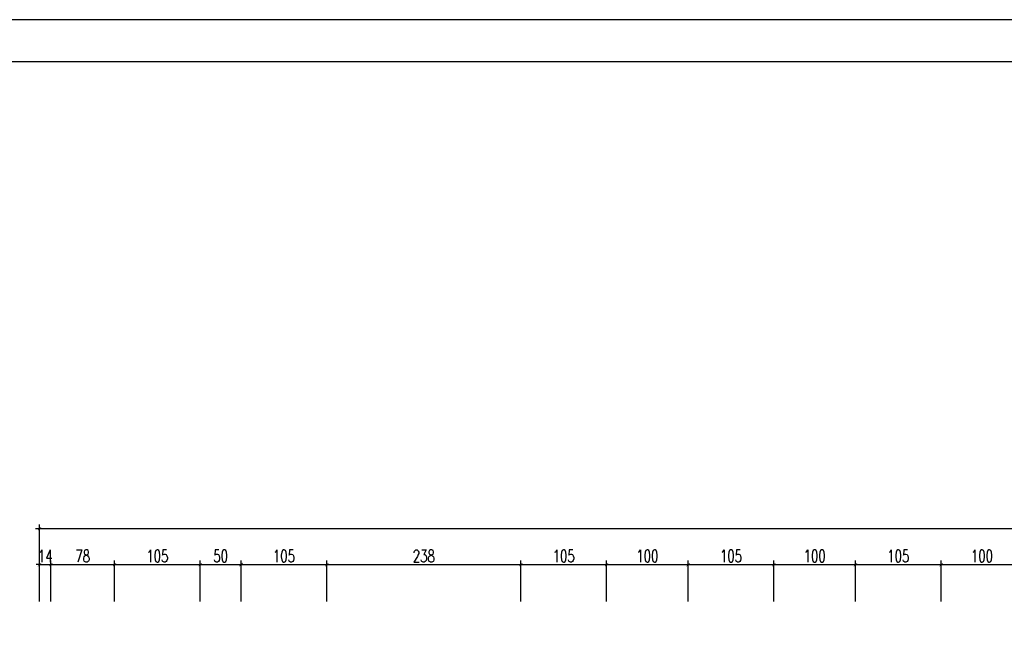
# Model space of a CAD drawing. Header units: millimetres. Extents: x 50026 to 146998, y 1038179 to 1573505.
# Tile 53 of 122: x 58515 to 59722, y 1044569 to 1045311. Entities that reach past the tile are written whole.
import ezdxf

# ---------------------------------------------------------------- set-up
doc = ezdxf.new("R2010")
doc.units = ezdxf.units.MM
doc.header["$LTSCALE"] = 0.025
doc.layers.add('SCIANA', color=5, linetype='Continuous')
doc.layers.add('ściany', color=5, linetype='Continuous')
doc.styles.add('ROMANS', font='romans.shx', dxfattribs={"width": 0.7})
doc.dimstyles.new('SIL', dxfattribs={"dimtxt": 15, "dimasz": 4, "dimexe": 5, "dimexo": 5, "dimgap": 3, "dimtad": 1, "dimdec": 4, "dimrnd": 0.5, "dimdsep": 46, "dimtxsty": 'ROMANS', "dimblk1": 'ARCHTICK', "dimblk2": 'ARCHTICK', "dimsah": 1, "dimcen": 5, "dimdle": 5, "dimclrd": 1, "dimclre": 1, "dimclrt": 2, "dimadec": 1, "dimazin": 0, "dimtfac": 0.013333, "dimtdec": 4, "dimtix": 1, "dimtmove": 0, "dimatfit": 3, "dimldrblk": 'ARCHTICK', "dimfxl": 0, "dimtolj": 1, "dimtzin": 0, "dimarcsym": 0})

# ---------------------------------------------------------------- blocks, each defined once
blk = doc.blocks.new('_ArchTick')
at = {"color": 0, "linetype": 'ByBlock', "const_width": 0.15}
blk.add_lwpolyline([(-0.5, -0.5), (0.5, 0.5)], dxfattribs=at)
blk = doc.blocks.new('*D128')
at = {"layer": 'Defpoints', "color": 0}
for p in [(58553.3, 1044643.4), (58539.3, 1044593.1), (58553.3, 1044593.1)]:
    blk.add_point(p, dxfattribs=at)
at = {"layer": 'ściany', "color": 1, "lineweight": -2}
for p, q in [((58539.3, 1044643.4), (58535.3, 1044643.4)), ((58539.3, 1044598.1), (58539.3, 1044648.4)), ((58539.3, 1044643.4), (58553.3, 1044643.4)), ((58553.3, 1044598.1), (58553.3, 1044648.4)), ((58553.3, 1044643.4), (58557.3, 1044643.4))]:
    blk.add_line(p, q, dxfattribs=at)
at = {"layer": 'ściany', "color": 1, "lineweight": -2, "xscale": 4, "yscale": 4, "zscale": 4}
blk.add_blockref('_ArchTick', (58539.3, 1044643.4), dxfattribs=at)
at = {"layer": 'ściany', "color": 1, "lineweight": -2, "xscale": 4, "yscale": 4, "zscale": 4, "rotation": 180}
blk.add_blockref('_ArchTick', (58553.3, 1044643.4), dxfattribs=at)
at = {"layer": 'ściany', "color": 2, "insert": (58546.3, 1044653.9), "char_height": 15, "attachment_point": 5, "style": 'ROMANS'}
blk.add_mtext('\\A1;14', dxfattribs=at)
blk = doc.blocks.new('*D129')
at = {"layer": 'Defpoints', "color": 0}
for p in [(58631.3, 1044643.4), (58553.3, 1044593.1), (58631.3, 1044593.1)]:
    blk.add_point(p, dxfattribs=at)
at = {"layer": 'ściany', "color": 1, "lineweight": -2}
for p, q in [((58548.3, 1044643.4), (58636.3, 1044643.4)), ((58553.3, 1044598.1), (58553.3, 1044648.4)), ((58631.3, 1044598.1), (58631.3, 1044648.4))]:
    blk.add_line(p, q, dxfattribs=at)
at = {"layer": 'ściany', "color": 1, "lineweight": -2, "xscale": 4, "yscale": 4, "zscale": 4, "rotation": 180}
blk.add_blockref('_ArchTick', (58553.3, 1044643.4), dxfattribs=at)
at = {"layer": 'ściany', "color": 1, "lineweight": -2, "xscale": 4, "yscale": 4, "zscale": 4}
blk.add_blockref('_ArchTick', (58631.3, 1044643.4), dxfattribs=at)
at = {"layer": 'ściany', "color": 2, "insert": (58592.3, 1044653.9), "char_height": 15, "attachment_point": 5, "style": 'ROMANS'}
blk.add_mtext('\\A1;78', dxfattribs=at)
blk = doc.blocks.new('*D130')
at = {"layer": 'Defpoints', "color": 0}
for p in [(58736.3, 1044643.4), (58631.3, 1044593.1), (58736.3, 1044593.1)]:
    blk.add_point(p, dxfattribs=at)
at = {"layer": 'ściany', "color": 1, "lineweight": -2}
for p, q in [((58626.3, 1044643.4), (58741.3, 1044643.4)), ((58631.3, 1044598.1), (58631.3, 1044648.4)), ((58736.3, 1044598.1), (58736.3, 1044648.4))]:
    blk.add_line(p, q, dxfattribs=at)
at = {"layer": 'ściany', "color": 1, "lineweight": -2, "xscale": 4, "yscale": 4, "zscale": 4, "rotation": 180}
blk.add_blockref('_ArchTick', (58631.3, 1044643.4), dxfattribs=at)
at = {"layer": 'ściany', "color": 1, "lineweight": -2, "xscale": 4, "yscale": 4, "zscale": 4}
blk.add_blockref('_ArchTick', (58736.3, 1044643.4), dxfattribs=at)
at = {"layer": 'ściany', "color": 2, "insert": (58683.8, 1044653.9), "char_height": 15, "attachment_point": 5, "style": 'ROMANS'}
blk.add_mtext('\\A1;105', dxfattribs=at)
blk = doc.blocks.new('*D131')
at = {"layer": 'Defpoints', "color": 0}
for p in [(58786.3, 1044643.4), (58736.3, 1044593.1), (58786.3, 1044593.1)]:
    blk.add_point(p, dxfattribs=at)
at = {"layer": 'ściany', "color": 1, "lineweight": -2}
for p, q in [((58731.3, 1044643.4), (58791.3, 1044643.4)), ((58736.3, 1044598.1), (58736.3, 1044648.4)), ((58786.3, 1044598.1), (58786.3, 1044648.4))]:
    blk.add_line(p, q, dxfattribs=at)
at = {"layer": 'ściany', "color": 1, "lineweight": -2, "xscale": 4, "yscale": 4, "zscale": 4, "rotation": 180}
blk.add_blockref('_ArchTick', (58736.3, 1044643.4), dxfattribs=at)
at = {"layer": 'ściany', "color": 1, "lineweight": -2, "xscale": 4, "yscale": 4, "zscale": 4}
blk.add_blockref('_ArchTick', (58786.3, 1044643.4), dxfattribs=at)
at = {"layer": 'ściany', "color": 2, "insert": (58761.3, 1044653.9), "char_height": 15, "attachment_point": 5, "style": 'ROMANS'}
blk.add_mtext('\\A1;50', dxfattribs=at)
blk = doc.blocks.new('*D132')
at = {"layer": 'Defpoints', "color": 0}
for p in [(58891.3, 1044643.4), (58786.3, 1044593.1), (58891.3, 1044593.1)]:
    blk.add_point(p, dxfattribs=at)
at = {"layer": 'ściany', "color": 1, "lineweight": -2}
for p, q in [((58781.3, 1044643.4), (58896.3, 1044643.4)), ((58786.3, 1044598.1), (58786.3, 1044648.4)), ((58891.3, 1044598.1), (58891.3, 1044648.4))]:
    blk.add_line(p, q, dxfattribs=at)
at = {"layer": 'ściany', "color": 1, "lineweight": -2, "xscale": 4, "yscale": 4, "zscale": 4, "rotation": 180}
blk.add_blockref('_ArchTick', (58786.3, 1044643.4), dxfattribs=at)
at = {"layer": 'ściany', "color": 1, "lineweight": -2, "xscale": 4, "yscale": 4, "zscale": 4}
blk.add_blockref('_ArchTick', (58891.3, 1044643.4), dxfattribs=at)
at = {"layer": 'ściany', "color": 2, "insert": (58838.8, 1044653.9), "char_height": 15, "attachment_point": 5, "style": 'ROMANS'}
blk.add_mtext('\\A1;105', dxfattribs=at)
blk = doc.blocks.new('*D133')
at = {"layer": 'Defpoints', "color": 0}
for p in [(59129.3, 1044643.4), (58891.3, 1044593.1), (59129.3, 1044593.1)]:
    blk.add_point(p, dxfattribs=at)
at = {"layer": 'ściany', "color": 1, "lineweight": -2}
for p, q in [((58886.3, 1044643.4), (59134.3, 1044643.4)), ((58891.3, 1044598.1), (58891.3, 1044648.4)), ((59129.3, 1044598.1), (59129.3, 1044648.4))]:
    blk.add_line(p, q, dxfattribs=at)
at = {"layer": 'ściany', "color": 1, "lineweight": -2, "xscale": 4, "yscale": 4, "zscale": 4, "rotation": 180}
blk.add_blockref('_ArchTick', (58891.3, 1044643.4), dxfattribs=at)
at = {"layer": 'ściany', "color": 1, "lineweight": -2, "xscale": 4, "yscale": 4, "zscale": 4}
blk.add_blockref('_ArchTick', (59129.3, 1044643.4), dxfattribs=at)
at = {"layer": 'ściany', "color": 2, "insert": (59010.3, 1044653.9), "char_height": 15, "attachment_point": 5, "style": 'ROMANS'}
blk.add_mtext('\\A1;238', dxfattribs=at)
blk = doc.blocks.new('*D134')
at = {"layer": 'Defpoints', "color": 0}
for p in [(59234.3, 1044643.4), (59129.3, 1044593.1), (59234.3, 1044593.1)]:
    blk.add_point(p, dxfattribs=at)
at = {"layer": 'ściany', "color": 1, "lineweight": -2}
for p, q in [((59124.3, 1044643.4), (59239.3, 1044643.4)), ((59129.3, 1044598.1), (59129.3, 1044648.4)), ((59234.3, 1044598.1), (59234.3, 1044648.4))]:
    blk.add_line(p, q, dxfattribs=at)
at = {"layer": 'ściany', "color": 1, "lineweight": -2, "xscale": 4, "yscale": 4, "zscale": 4, "rotation": 180}
blk.add_blockref('_ArchTick', (59129.3, 1044643.4), dxfattribs=at)
at = {"layer": 'ściany', "color": 1, "lineweight": -2, "xscale": 4, "yscale": 4, "zscale": 4}
blk.add_blockref('_ArchTick', (59234.3, 1044643.4), dxfattribs=at)
at = {"layer": 'ściany', "color": 2, "insert": (59181.8, 1044653.9), "char_height": 15, "attachment_point": 5, "style": 'ROMANS'}
blk.add_mtext('\\A1;105', dxfattribs=at)
blk = doc.blocks.new('*D135')
at = {"layer": 'Defpoints', "color": 0}
for p in [(59334.3, 1044643.4), (59234.3, 1044593.1), (59334.3, 1044593.1)]:
    blk.add_point(p, dxfattribs=at)
at = {"layer": 'ściany', "color": 1, "lineweight": -2}
for p, q in [((59229.3, 1044643.4), (59339.3, 1044643.4)), ((59234.3, 1044598.1), (59234.3, 1044648.4)), ((59334.3, 1044598.1), (59334.3, 1044648.4))]:
    blk.add_line(p, q, dxfattribs=at)
at = {"layer": 'ściany', "color": 1, "lineweight": -2, "xscale": 4, "yscale": 4, "zscale": 4, "rotation": 180}
blk.add_blockref('_ArchTick', (59234.3, 1044643.4), dxfattribs=at)
at = {"layer": 'ściany', "color": 1, "lineweight": -2, "xscale": 4, "yscale": 4, "zscale": 4}
blk.add_blockref('_ArchTick', (59334.3, 1044643.4), dxfattribs=at)
at = {"layer": 'ściany', "color": 2, "insert": (59284.3, 1044653.9), "char_height": 15, "attachment_point": 5, "style": 'ROMANS'}
blk.add_mtext('\\A1;100', dxfattribs=at)
blk = doc.blocks.new('*D136')
at = {"layer": 'Defpoints', "color": 0}
for p in [(59439.3, 1044643.4), (59334.3, 1044593.1), (59439.3, 1044593.1)]:
    blk.add_point(p, dxfattribs=at)
at = {"layer": 'ściany', "color": 1, "lineweight": -2}
for p, q in [((59329.3, 1044643.4), (59444.3, 1044643.4)), ((59334.3, 1044598.1), (59334.3, 1044648.4)), ((59439.3, 1044598.1), (59439.3, 1044648.4))]:
    blk.add_line(p, q, dxfattribs=at)
at = {"layer": 'ściany', "color": 1, "lineweight": -2, "xscale": 4, "yscale": 4, "zscale": 4, "rotation": 180}
blk.add_blockref('_ArchTick', (59334.3, 1044643.4), dxfattribs=at)
at = {"layer": 'ściany', "color": 1, "lineweight": -2, "xscale": 4, "yscale": 4, "zscale": 4}
blk.add_blockref('_ArchTick', (59439.3, 1044643.4), dxfattribs=at)
at = {"layer": 'ściany', "color": 2, "insert": (59386.8, 1044653.9), "char_height": 15, "attachment_point": 5, "style": 'ROMANS'}
blk.add_mtext('\\A1;105', dxfattribs=at)
blk = doc.blocks.new('*D137')
at = {"layer": 'Defpoints', "color": 0}
for p in [(59539.3, 1044643.4), (59439.3, 1044593.1), (59539.3, 1044593.1)]:
    blk.add_point(p, dxfattribs=at)
at = {"layer": 'ściany', "color": 1, "lineweight": -2}
for p, q in [((59434.3, 1044643.4), (59544.3, 1044643.4)), ((59439.3, 1044598.1), (59439.3, 1044648.4)), ((59539.3, 1044598.1), (59539.3, 1044648.4))]:
    blk.add_line(p, q, dxfattribs=at)
at = {"layer": 'ściany', "color": 1, "lineweight": -2, "xscale": 4, "yscale": 4, "zscale": 4, "rotation": 180}
blk.add_blockref('_ArchTick', (59439.3, 1044643.4), dxfattribs=at)
at = {"layer": 'ściany', "color": 1, "lineweight": -2, "xscale": 4, "yscale": 4, "zscale": 4}
blk.add_blockref('_ArchTick', (59539.3, 1044643.4), dxfattribs=at)
at = {"layer": 'ściany', "color": 2, "insert": (59489.3, 1044653.9), "char_height": 15, "attachment_point": 5, "style": 'ROMANS'}
blk.add_mtext('\\A1;100', dxfattribs=at)
blk = doc.blocks.new('*D138')
at = {"layer": 'Defpoints', "color": 0}
for p in [(59644.3, 1044643.4), (59539.3, 1044593.1), (59644.3, 1044593.1)]:
    blk.add_point(p, dxfattribs=at)
at = {"layer": 'ściany', "color": 1, "lineweight": -2}
for p, q in [((59534.3, 1044643.4), (59649.3, 1044643.4)), ((59539.3, 1044598.1), (59539.3, 1044648.4)), ((59644.3, 1044598.1), (59644.3, 1044648.4))]:
    blk.add_line(p, q, dxfattribs=at)
at = {"layer": 'ściany', "color": 1, "lineweight": -2, "xscale": 4, "yscale": 4, "zscale": 4, "rotation": 180}
blk.add_blockref('_ArchTick', (59539.3, 1044643.4), dxfattribs=at)
at = {"layer": 'ściany', "color": 1, "lineweight": -2, "xscale": 4, "yscale": 4, "zscale": 4}
blk.add_blockref('_ArchTick', (59644.3, 1044643.4), dxfattribs=at)
at = {"layer": 'ściany', "color": 2, "insert": (59591.8, 1044653.9), "char_height": 15, "attachment_point": 5, "style": 'ROMANS'}
blk.add_mtext('\\A1;105', dxfattribs=at)
blk = doc.blocks.new('*D139')
at = {"layer": 'Defpoints', "color": 0}
for p in [(59744.3, 1044643.4), (59644.3, 1044593.1), (59744.3, 1044593.1)]:
    blk.add_point(p, dxfattribs=at)
at = {"layer": 'ściany', "color": 1, "lineweight": -2}
for p, q in [((59639.3, 1044643.4), (59749.3, 1044643.4)), ((59644.3, 1044598.1), (59644.3, 1044648.4)), ((59744.3, 1044598.1), (59744.3, 1044648.4))]:
    blk.add_line(p, q, dxfattribs=at)
at = {"layer": 'ściany', "color": 1, "lineweight": -2, "xscale": 4, "yscale": 4, "zscale": 4, "rotation": 180}
blk.add_blockref('_ArchTick', (59644.3, 1044643.4), dxfattribs=at)
at = {"layer": 'ściany', "color": 1, "lineweight": -2, "xscale": 4, "yscale": 4, "zscale": 4}
blk.add_blockref('_ArchTick', (59744.3, 1044643.4), dxfattribs=at)
at = {"layer": 'ściany', "color": 2, "insert": (59694.3, 1044653.9), "char_height": 15, "attachment_point": 5, "style": 'ROMANS'}
blk.add_mtext('\\A1;100', dxfattribs=at)
blk = doc.blocks.new('*D123')
at = {"layer": 'Defpoints', "color": 0}
for p in [(61270.3, 1044687.6), (58539.3, 1044593.1), (61270.3, 1044593.1)]:
    blk.add_point(p, dxfattribs=at)
at = {"layer": 'ściany', "color": 1, "lineweight": -2}
for p, q in [((58539.3, 1044598.1), (58539.3, 1044692.6)), ((61270.3, 1044598.1), (61270.3, 1044692.6)), ((58534.3, 1044687.6), (61275.3, 1044687.6))]:
    blk.add_line(p, q, dxfattribs=at)
at = {"layer": 'ściany', "color": 1, "lineweight": -2, "xscale": 4, "yscale": 4, "zscale": 4, "rotation": 180}
blk.add_blockref('_ArchTick', (58539.3, 1044687.6), dxfattribs=at)
at = {"layer": 'ściany', "color": 1, "lineweight": -2, "xscale": 4, "yscale": 4, "zscale": 4}
blk.add_blockref('_ArchTick', (61270.3, 1044687.6), dxfattribs=at)
at = {"layer": 'ściany', "color": 2, "insert": (59889.8, 1044698.1), "char_height": 15, "attachment_point": 5, "style": 'ROMANS'}
blk.add_mtext('\\A1;2731', dxfattribs=at)

msp = doc.modelspace()

# ---------------------------------------------------------------- linework, layer by layer
at = {"layer": 'SCIANA', "color": 2, "linetype": 'Continuous'}
for points in [[(57793.89943, 1041760.79484), (60313.89943, 1041760.79484), (62833.89943, 1041760.79484), (62833.89943, 1045311.47151), (60313.89943, 1045311.47151), (57793.89943, 1045311.47151)], [(58000.05102, 1041812.37127), (60313.89943, 1041812.37127), (62782.323, 1041812.37127), (62782.323, 1045259.89508), (60313.89943, 1045259.89508), (58000.05102, 1045259.89508)]]:
    msp.add_lwpolyline(points, close=True, dxfattribs=at)

# ---------------------------------------------------------------- dimensions: what is measured, and where the dimension line sits
at = {"layer": 'ściany', "color": 7}
dim = msp.add_linear_dim(base=(61270.27224, 1044687.58992), p1=(58539.27224, 1044593.0799), p2=(61270.27224, 1044593.0799), dimstyle='SIL', dxfattribs=at)
dim.commit()
dim.dimension.update_dxf_attribs({"geometry": '*D123', "text_midpoint": (59889.77224, 1044687.58992), "dimtype": 160})
dim = msp.add_linear_dim(base=(58553.27224, 1044643.3949), p1=(58539.27224, 1044593.0799), p2=(58553.27224, 1044593.0799), dimstyle='SIL', dxfattribs=at)
dim.commit()
dim.dimension.update_dxf_attribs({"geometry": '*D128', "text_midpoint": (58546.27224, 1044653.8949)})
for base, p1, p2, picture, middle in [((58631.27224, 1044643.3949), (58553.27224, 1044593.0799), (58631.27224, 1044593.0799), '*D129', (58592.27224, 1044653.8949)), ((58736.27224, 1044643.3949), (58631.27224, 1044593.0799), (58736.27224, 1044593.0799), '*D130', (58683.77224, 1044653.8949)), ((58786.27224, 1044643.3949), (58736.27224, 1044593.0799), (58786.27224, 1044593.0799), '*D131', (58761.27224, 1044653.8949)), ((58891.27224, 1044643.3949), (58786.27224, 1044593.0799), (58891.27224, 1044593.0799), '*D132', (58838.77224, 1044653.8949)), ((59129.27224, 1044643.3949), (58891.27224, 1044593.0799), (59129.27224, 1044593.0799), '*D133', (59010.27224, 1044653.8949)), ((59234.27224, 1044643.3949), (59129.27224, 1044593.0799), (59234.27224, 1044593.0799), '*D134', (59181.77224, 1044653.8949)), ((59334.27224, 1044643.3949), (59234.27224, 1044593.0799), (59334.27224, 1044593.0799), '*D135', (59284.27224, 1044653.8949)), ((59439.27224, 1044643.3949), (59334.27224, 1044593.0799), (59439.27224, 1044593.0799), '*D136', (59386.77224, 1044653.8949)), ((59539.27224, 1044643.3949), (59439.27224, 1044593.0799), (59539.27224, 1044593.0799), '*D137', (59489.27224, 1044653.8949)), ((59644.27224, 1044643.3949), (59539.27224, 1044593.0799), (59644.27224, 1044593.0799), '*D138', (59591.77224, 1044653.8949)), ((59744.27224, 1044643.3949), (59644.27224, 1044593.0799), (59744.27224, 1044593.0799), '*D139', (59694.27224, 1044653.8949))]:
    dim = msp.add_linear_dim(base=base, p1=p1, p2=p2, dimstyle='SIL', override={"dimtmove": 1}, dxfattribs=at)
    dim.commit()
    dim.dimension.update_dxf_attribs({"geometry": picture, "text_midpoint": middle})

doc.saveas('drawing.dxf')
